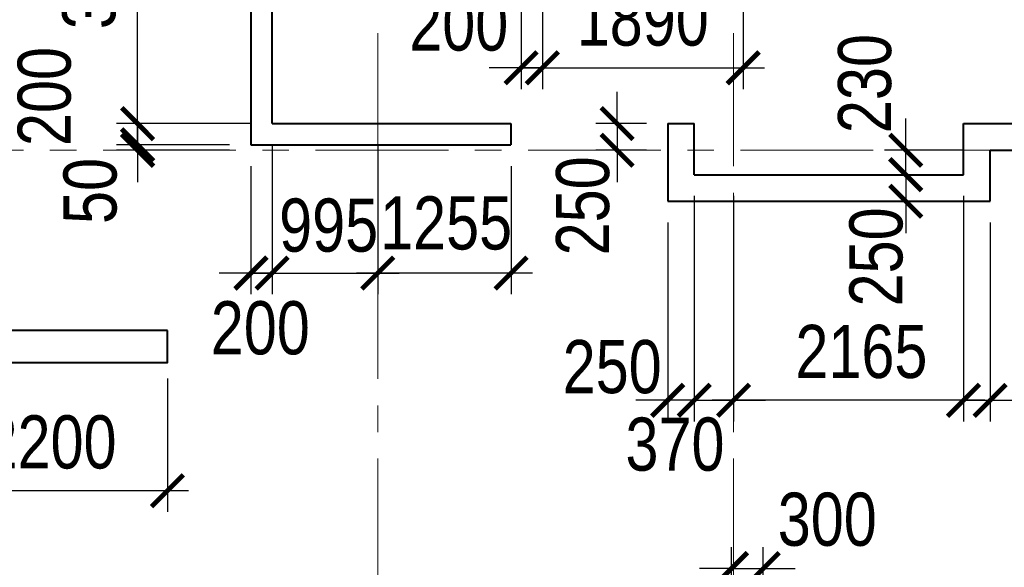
# Model space of a CAD drawing. Extents: x 26966 to 148137, y 549733 to 633733.
# Tile 15 of 28: x 51997 to 61266, y 611356 to 616505. Entities that reach past the tile are written whole.
import ezdxf

# ---------------------------------------------------------------- set-up
doc = ezdxf.new("R2010")
doc.units = 0
doc.header["$LTSCALE"] = 1000
doc.header["$MEASUREMENT"] = 0
doc.linetypes.add('CENTER', pattern=[2, 1.25, -0.25, 0.25, -0.25])
for name, color, linetype, lineweight in [('СК-040-С(тены)', 12, 'Continuous', 40), ('СК-043-С-ПИЛОНЫ', 5, 'Continuous', 40), ('СК-100-О(си)', 7, 'CENTER', 15), ('СК-300-Р(азмеры)', 7, 'Continuous', 20), ('СК-343-Р-КОЛОННЫ', 7, 'Continuous', 13)]:
    doc.layers.add(name, color=color, linetype=linetype, lineweight=lineweight)
doc.styles.add('RUSS', font='arial.ttf', dxfattribs={"width": 0.8})
doc.dimstyles.new('100-200', dxfattribs={"dimscale": 0, "dimtxt": 500, "dimasz": 300, "dimexe": 200, "dimexo": 200, "dimgap": 200, "dimtad": 1, "dimdec": 0, "dimzin": 0, "dimdsep": 46, "dimtxsty": 'RUSS', "dimblk": 'ARCHTICK', "dimcen": 0.096, "dimdle": 200, "dimclrd": 7, "dimclre": 7, "dimclrt": 256, "dimadec": 0, "dimazin": 0, "dimtfac": 1, "dimtdec": 0, "dimtmove": 2, "dimatfit": 3, "dimldrblk": 'OBLIQUE', "dimfxl": 1, "dimtolj": 1, "dimtzin": 0, "dimarcsym": 0})

# ---------------------------------------------------------------- blocks, each defined once
blk = doc.blocks.new('оси')
at = {"layer": 'СК-100-О(си)'}
for p, q in [((-36100.2, 18534.9), (-36100.2, -11023.5)), ((-32750.1, 18534.9), (-32750.1, -11023.5)), ((-46685.3, 7435), (4554.2, 7435))]:
    blk.add_line(p, q, dxfattribs=at)
blk = doc.blocks.new('A$C858fb3ef')
at = {"layer": 'СК-300-Р(азмеры)'}
blk.add_blockref('оси', (-0.3, 0), dxfattribs=at)
blk = doc.blocks.new('A$C573b34c5')
blk.add_blockref('A$C858fb3ef', (0.3, 0))
blk = doc.blocks.new('A$Cc2edbf5f')
at = {"layer": 'СК-040-С(тены)'}
for p, q in [((6624.7, 10904.9), (6624.7, 7485.3)), ((6824.7, 10704.9), (6824.7, 7685.3)), ((6826.4, 7685.3), (9074.4, 7685.3)), ((9074.4, 7685.3), (9074.4, 7485.3)), ((10550, 7685.3), (10550, 6955.3)), ((10550, 7685.3), (10800, 7685.3)), ((10800, 7205.3), (10800, 7685.3)), ((13335, 7205.3), (13335, 7685.3)), ((13335, 7685.3), (16650.4, 7685.3)), ((6624.7, 7485.3), (9074.4, 7485.3)), ((13585, 6955.3), (13585, 7435.3)), ((13585, 7435.3), (16450.4, 7435.3)), ((10800, 7205.3), (13335, 7205.3)), ((10550, 6955.3), (13585, 6955.3))]:
    blk.add_line(p, q, dxfattribs=at)
at = {"layer": 'СК-043-С-ПИЛОНЫ'}
blk.add_lwpolyline([(5840, 5740.3), (3539.9, 5740.2), (3539.9, 5440), (5840, 5440)], close=True, dxfattribs=at)
blk = doc.blocks.new('_ArchTick')
at = {"color": 0, "linetype": 'ByBlock', "const_width": 0.15}
blk.add_lwpolyline([(-0.5, -0.5), (0.5, 0.5)], dxfattribs=at)
blk = doc.blocks.new('*D53')
at = {"layer": 'Defpoints', "color": 0, "transparency": 16777216}
for p in [(54312.1, 615528.1), (53106.9, 615328.2), (54110.4, 615328.2)]:
    blk.add_point(p, dxfattribs=at)
at = {"layer": 'СК-343-Р-КОЛОННЫ', "color": 7, "lineweight": -2, "transparency": 16777216}
for p, q in [((53106.9, 615528.1), (53106.9, 615828.1)), ((54112.1, 615528.1), (52906.9, 615528.1)), ((53106.9, 615528.1), (53106.9, 615328.2)), ((53910.4, 615328.2), (52906.9, 615328.2)), ((53106.9, 615328.2), (53106.9, 615028.2))]:
    blk.add_line(p, q, dxfattribs=at)
at = {"layer": 'СК-343-Р-КОЛОННЫ', "color": 7, "lineweight": -2, "transparency": 16777216, "xscale": 300, "yscale": 300, "zscale": 300}
for p, rotation in [((53106.9, 615528.1), 270), ((53106.9, 615328.2), 90)]:
    blk.add_blockref('_ArchTick', p, dxfattribs=dict(at, rotation=rotation))
at = {"layer": 'СК-343-Р-КОЛОННЫ', "transparency": 16777216, "insert": (52231, 615782.9), "char_height": 500, "attachment_point": 5, "rotation": 90, "style": 'RUSS'}
blk.add_mtext('\\A1;200', dxfattribs=at)
blk = doc.blocks.new('_Oblique')
at = {"color": 0, "linetype": 'ByBlock', "lineweight": -2}
blk.add_line((-0.5, -0.5), (0.5, 0.5), dxfattribs=at)
blk = doc.blocks.new('*D199')
at = {"layer": 'Defpoints', "color": 0, "transparency": 16777216}
for p in [(58997.3, 611343.8), (58697.3, 610794.8), (58997.3, 610794.8)]:
    blk.add_point(p, dxfattribs=at)
at = {"layer": 'СК-343-Р-КОЛОННЫ', "color": 7, "lineweight": -2, "transparency": 16777216}
for p, q in [((58697.3, 610994.8), (58697.3, 611543.8)), ((58997.3, 610994.8), (58997.3, 611543.8)), ((58697.3, 611343.8), (58397.3, 611343.8)), ((58697.3, 611343.8), (58997.3, 611343.8)), ((58997.3, 611343.8), (59297.3, 611343.8))]:
    blk.add_line(p, q, dxfattribs=at)
at = {"layer": 'СК-343-Р-КОЛОННЫ', "color": 7, "lineweight": -2, "transparency": 16777216, "xscale": 300, "yscale": 300, "zscale": 300}
blk.add_blockref('_ArchTick', (58697.3, 611343.8), dxfattribs=at)
at = {"layer": 'СК-343-Р-КОЛОННЫ', "color": 7, "lineweight": -2, "transparency": 16777216, "xscale": 300, "yscale": 300, "zscale": 300, "rotation": 180}
blk.add_blockref('_ArchTick', (58997.3, 611343.8), dxfattribs=at)
at = {"layer": 'СК-343-Р-КОЛОННЫ', "transparency": 16777216, "insert": (59599.6, 611804.5), "char_height": 500, "attachment_point": 5, "style": 'RUSS'}
blk.add_mtext('\\A1;300', dxfattribs=at)
blk = doc.blocks.new('*D192')
at = {"layer": 'Defpoints', "color": 0, "transparency": 16777216}
for p in [(60863.9, 615048.1), (60337.7, 614798.1), (61093.5, 614798.1)]:
    blk.add_point(p, dxfattribs=at)
at = {"layer": 'СК-343-Р-КОЛОННЫ', "color": 7, "lineweight": -2, "transparency": 16777216}
for p, q in [((60337.7, 615048.1), (60337.7, 615348.1)), ((60663.9, 615048.1), (60137.7, 615048.1)), ((60337.7, 615048.1), (60337.7, 614798.1)), ((60893.5, 614798.1), (60137.7, 614798.1)), ((60337.7, 614798.1), (60337.7, 614498.1))]:
    blk.add_line(p, q, dxfattribs=at)
at = {"layer": 'СК-343-Р-КОЛОННЫ', "color": 7, "lineweight": -2, "transparency": 16777216, "xscale": 300, "yscale": 300, "zscale": 300}
for p, rotation in [((60337.7, 615048.1), 270), ((60337.7, 614798.1), 90)]:
    blk.add_blockref('_ArchTick', p, dxfattribs=dict(at, rotation=rotation))
at = {"layer": 'СК-343-Р-КОЛОННЫ', "transparency": 16777216, "insert": (60060.8, 614274.6), "char_height": 500, "attachment_point": 5, "rotation": 90, "style": 'RUSS'}
blk.add_mtext('\\A1;250', dxfattribs=at)
blk = doc.blocks.new('*D168')
at = {"layer": 'Defpoints', "color": 0, "transparency": 16777216}
for p in [(51187.3, 613332.8), (53387.3, 613332.8), (51187.3, 612076.2)]:
    blk.add_point(p, dxfattribs=at)
at = {"layer": 'СК-343-Р-КОЛОННЫ', "color": 7, "lineweight": -2, "transparency": 16777216}
for p, q in [((51187.3, 613132.8), (51187.3, 611876.2)), ((53387.3, 613132.8), (53387.3, 611876.2)), ((53587.3, 612076.2), (50987.3, 612076.2))]:
    blk.add_line(p, q, dxfattribs=at)
at = {"layer": 'СК-343-Р-КОЛОННЫ', "color": 7, "lineweight": -2, "transparency": 16777216, "xscale": 300, "yscale": 300, "zscale": 300, "rotation": 180}
blk.add_blockref('_ArchTick', (51187.3, 612076.2), dxfattribs=at)
at = {"layer": 'СК-343-Р-КОЛОННЫ', "color": 7, "lineweight": -2, "transparency": 16777216, "xscale": 300, "yscale": 300, "zscale": 300}
blk.add_blockref('_ArchTick', (53387.3, 612076.2), dxfattribs=at)
at = {"layer": 'СК-343-Р-КОЛОННЫ', "transparency": 16777216, "insert": (52287.3, 612531.5), "char_height": 500, "attachment_point": 5, "style": 'RUSS'}
blk.add_mtext('\\A1;2200', dxfattribs=at)
blk = doc.blocks.new('*D117')
at = {"layer": 'Defpoints', "color": 0, "transparency": 16777216}
for p in [(58717.4, 615048.1), (60882.3, 615048.1), (58717.4, 612926.1)]:
    blk.add_point(p, dxfattribs=at)
at = {"layer": 'СК-343-Р-КОЛОННЫ', "color": 7, "lineweight": -2, "transparency": 16777216}
for p, q in [((58717.4, 614848.1), (58717.4, 612726.1)), ((60882.3, 614848.1), (60882.3, 612726.1)), ((61082.3, 612926.1), (58517.4, 612926.1))]:
    blk.add_line(p, q, dxfattribs=at)
at = {"layer": 'СК-343-Р-КОЛОННЫ', "color": 7, "lineweight": -2, "transparency": 16777216, "xscale": 300, "yscale": 300, "zscale": 300, "rotation": 180}
blk.add_blockref('_ArchTick', (58717.4, 612926.1), dxfattribs=at)
at = {"layer": 'СК-343-Р-КОЛОННЫ', "color": 7, "lineweight": -2, "transparency": 16777216, "xscale": 300, "yscale": 300, "zscale": 300}
blk.add_blockref('_ArchTick', (60882.3, 612926.1), dxfattribs=at)
at = {"layer": 'СК-343-Р-КОЛОННЫ', "transparency": 16777216, "insert": (59920.9, 613382.3), "char_height": 500, "attachment_point": 5, "style": 'RUSS'}
blk.add_mtext('\\A1;2165', dxfattribs=at)
blk = doc.blocks.new('*D118')
at = {"layer": 'Defpoints', "color": 0, "transparency": 16777216}
for p in [(60882.3, 615048.1), (61132.3, 614798.1), (61132.3, 612926.1)]:
    blk.add_point(p, dxfattribs=at)
at = {"layer": 'СК-343-Р-КОЛОННЫ', "color": 7, "lineweight": -2, "transparency": 16777216}
for p, q in [((60882.3, 614848.1), (60882.3, 612726.1)), ((61132.3, 614598.1), (61132.3, 612726.1)), ((60882.3, 612926.1), (60582.3, 612926.1)), ((60882.3, 612926.1), (61132.3, 612926.1)), ((61132.3, 612926.1), (61432.3, 612926.1))]:
    blk.add_line(p, q, dxfattribs=at)
at = {"layer": 'СК-343-Р-КОЛОННЫ', "color": 7, "lineweight": -2, "transparency": 16777216, "xscale": 300, "yscale": 300, "zscale": 300}
blk.add_blockref('_ArchTick', (60882.3, 612926.1), dxfattribs=at)
at = {"layer": 'СК-343-Р-КОЛОННЫ', "color": 7, "lineweight": -2, "transparency": 16777216, "xscale": 300, "yscale": 300, "zscale": 300, "rotation": 180}
blk.add_blockref('_ArchTick', (61132.3, 612926.1), dxfattribs=at)
at = {"layer": 'СК-343-Р-КОЛОННЫ', "transparency": 16777216, "insert": (61794.6, 613302.1), "char_height": 500, "attachment_point": 5, "style": 'RUSS'}
blk.add_mtext('\\A1;250', dxfattribs=at)
blk = doc.blocks.new('*D119')
at = {"layer": 'Defpoints', "color": 0, "transparency": 16777216}
for p in [(58347.3, 615048.1), (58717.4, 615048.1), (58717.4, 612926.1)]:
    blk.add_point(p, dxfattribs=at)
at = {"layer": 'СК-343-Р-КОЛОННЫ', "color": 7, "lineweight": -2, "transparency": 16777216}
for p, q in [((58347.3, 614848.1), (58347.3, 612726.1)), ((58717.4, 614848.1), (58717.4, 612726.1)), ((58347.3, 612926.1), (58047.3, 612926.1)), ((58347.3, 612926.1), (58717.4, 612926.1)), ((58717.4, 612926.1), (59017.4, 612926.1))]:
    blk.add_line(p, q, dxfattribs=at)
at = {"layer": 'СК-343-Р-КОЛОННЫ', "color": 7, "lineweight": -2, "transparency": 16777216, "xscale": 300, "yscale": 300, "zscale": 300}
blk.add_blockref('_ArchTick', (58347.3, 612926.1), dxfattribs=at)
at = {"layer": 'СК-343-Р-КОЛОННЫ', "color": 7, "lineweight": -2, "transparency": 16777216, "xscale": 300, "yscale": 300, "zscale": 300, "rotation": 180}
blk.add_blockref('_ArchTick', (58717.4, 612926.1), dxfattribs=at)
at = {"layer": 'СК-343-Р-КОЛОННЫ', "transparency": 16777216, "insert": (58165.9, 612510.7), "char_height": 500, "attachment_point": 5, "style": 'RUSS'}
blk.add_mtext('\\A1;370', dxfattribs=at)
blk = doc.blocks.new('*D120')
at = {"layer": 'Defpoints', "color": 0, "transparency": 16777216}
for p in [(58347.3, 615048.1), (58097.3, 614798.1), (58097.3, 612926.1)]:
    blk.add_point(p, dxfattribs=at)
at = {"layer": 'СК-343-Р-КОЛОННЫ', "color": 7, "lineweight": -2, "transparency": 16777216}
for p, q in [((58347.3, 614848.1), (58347.3, 612726.1)), ((58097.3, 614598.1), (58097.3, 612726.1)), ((58097.3, 612926.1), (57797.3, 612926.1)), ((58347.3, 612926.1), (58097.3, 612926.1)), ((58347.3, 612926.1), (58647.3, 612926.1))]:
    blk.add_line(p, q, dxfattribs=at)
at = {"layer": 'СК-343-Р-КОЛОННЫ', "color": 7, "lineweight": -2, "transparency": 16777216, "xscale": 300, "yscale": 300, "zscale": 300}
blk.add_blockref('_ArchTick', (58097.3, 612926.1), dxfattribs=at)
at = {"layer": 'СК-343-Р-КОЛОННЫ', "color": 7, "lineweight": -2, "transparency": 16777216, "xscale": 300, "yscale": 300, "zscale": 300, "rotation": 180}
blk.add_blockref('_ArchTick', (58347.3, 612926.1), dxfattribs=at)
at = {"layer": 'СК-343-Р-КОЛОННЫ', "transparency": 16777216, "insert": (57574.6, 613239.6), "char_height": 500, "attachment_point": 5, "style": 'RUSS'}
blk.add_mtext('\\A1;250', dxfattribs=at)
blk = doc.blocks.new('*D121')
at = {"layer": 'Defpoints', "color": 0, "transparency": 16777216}
for p in [(54172, 615328.1), (53106.9, 615277.9), (54172, 615277.9)]:
    blk.add_point(p, dxfattribs=at)
at = {"layer": 'СК-343-Р-КОЛОННЫ', "color": 7, "lineweight": -2, "transparency": 16777216}
for p, q in [((53106.9, 615328.1), (53106.9, 615628.1)), ((53972, 615328.1), (52906.9, 615328.1)), ((53106.9, 615328.1), (53106.9, 615277.9)), ((53972, 615277.9), (52906.9, 615277.9)), ((53106.9, 615277.9), (53106.9, 614977.9))]:
    blk.add_line(p, q, dxfattribs=at)
at = {"layer": 'СК-343-Р-КОЛОННЫ', "color": 7, "lineweight": -2, "transparency": 16777216, "xscale": 300, "yscale": 300, "zscale": 300}
for p, rotation in [((53106.9, 615328.1), 270), ((53106.9, 615277.9), 90)]:
    blk.add_blockref('_ArchTick', p, dxfattribs=dict(at, rotation=rotation))
at = {"layer": 'СК-343-Р-КОЛОННЫ', "transparency": 16777216, "insert": (52662.3, 614894.9), "char_height": 500, "attachment_point": 5, "rotation": 90, "style": 'RUSS'}
blk.add_mtext('\\A1;50', dxfattribs=at)
blk = doc.blocks.new('*D122')
at = {"layer": 'Defpoints', "color": 0, "transparency": 16777216}
for p in [(54373.7, 615528.1), (55368.3, 615528.1), (55368.3, 614122.8)]:
    blk.add_point(p, dxfattribs=at)
at = {"layer": 'СК-343-Р-КОЛОННЫ', "color": 7, "lineweight": -2, "transparency": 16777216}
for p, q in [((54373.7, 615328.1), (54373.7, 613922.8)), ((55368.3, 615328.1), (55368.3, 613922.8)), ((54173.7, 614122.8), (55568.3, 614122.8))]:
    blk.add_line(p, q, dxfattribs=at)
at = {"layer": 'СК-343-Р-КОЛОННЫ', "color": 7, "lineweight": -2, "transparency": 16777216, "xscale": 300, "yscale": 300, "zscale": 300, "rotation": 180}
blk.add_blockref('_ArchTick', (54373.7, 614122.8), dxfattribs=at)
at = {"layer": 'СК-343-Р-КОЛОННЫ', "color": 7, "lineweight": -2, "transparency": 16777216, "xscale": 300, "yscale": 300, "zscale": 300}
blk.add_blockref('_ArchTick', (55368.3, 614122.8), dxfattribs=at)
at = {"layer": 'СК-343-Р-КОЛОННЫ', "transparency": 16777216, "insert": (54905.5, 614570.4), "char_height": 500, "attachment_point": 5, "style": 'RUSS'}
blk.add_mtext('\\A1;995', dxfattribs=at)
blk = doc.blocks.new('*D123')
at = {"layer": 'Defpoints', "color": 0, "transparency": 16777216}
for p in [(54373.7, 615528.1), (54174, 615328.1), (54174, 614122.8)]:
    blk.add_point(p, dxfattribs=at)
at = {"layer": 'СК-343-Р-КОЛОННЫ', "color": 7, "lineweight": -2, "transparency": 16777216}
for p, q in [((54373.7, 615328.1), (54373.7, 613922.8)), ((54174, 615128.1), (54174, 613922.8)), ((54174, 614122.8), (53874, 614122.8)), ((54373.7, 614122.8), (54174, 614122.8)), ((54373.7, 614122.8), (54673.7, 614122.8))]:
    blk.add_line(p, q, dxfattribs=at)
at = {"layer": 'СК-343-Р-КОЛОННЫ', "color": 7, "lineweight": -2, "transparency": 16777216, "xscale": 300, "yscale": 300, "zscale": 300}
blk.add_blockref('_ArchTick', (54174, 614122.8), dxfattribs=at)
at = {"layer": 'СК-343-Р-КОЛОННЫ', "color": 7, "lineweight": -2, "transparency": 16777216, "xscale": 300, "yscale": 300, "zscale": 300, "rotation": 180}
blk.add_blockref('_ArchTick', (54373.7, 614122.8), dxfattribs=at)
at = {"layer": 'СК-343-Р-КОЛОННЫ', "transparency": 16777216, "insert": (54262.2, 613604.5), "char_height": 500, "attachment_point": 5, "style": 'RUSS'}
blk.add_mtext('\\A1;200', dxfattribs=at)
blk = doc.blocks.new('*D144')
at = {"layer": 'Defpoints', "color": 0, "transparency": 16777216}
for p in [(53106.9, 618547.8), (54372, 618547.8), (54372, 615528.1)]:
    blk.add_point(p, dxfattribs=at)
at = {"layer": 'СК-343-Р-КОЛОННЫ', "color": 7, "lineweight": -2, "transparency": 16777216}
for p, q in [((53106.9, 615328.1), (53106.9, 618747.8)), ((54172, 618547.8), (52906.9, 618547.8)), ((54172, 615528.1), (52906.9, 615528.1))]:
    blk.add_line(p, q, dxfattribs=at)
at = {"layer": 'СК-343-Р-КОЛОННЫ', "color": 7, "lineweight": -2, "transparency": 16777216, "xscale": 300, "yscale": 300, "zscale": 300}
for p, rotation in [((53106.9, 618547.8), 90), ((53106.9, 615528.1), 270)]:
    blk.add_blockref('_ArchTick', p, dxfattribs=dict(at, rotation=rotation))
at = {"layer": 'СК-343-Р-КОЛОННЫ', "transparency": 16777216, "insert": (52651.4, 617037.9), "char_height": 500, "attachment_point": 5, "rotation": 90, "style": 'RUSS'}
blk.add_mtext('\\A1;3020', dxfattribs=at)
blk = doc.blocks.new('*D68')
at = {"layer": 'Defpoints', "color": 0, "transparency": 16777216}
for p in [(56917.2, 617328.1), (58807.6, 617328.1), (58807.6, 616052.9)]:
    blk.add_point(p, dxfattribs=at)
at = {"layer": 'СК-343-Р-КОЛОННЫ', "color": 7, "lineweight": -2, "transparency": 16777216}
for p, q in [((56917.2, 617128.1), (56917.2, 615852.9)), ((58807.6, 617128.1), (58807.6, 615852.9)), ((56717.2, 616052.9), (59007.6, 616052.9))]:
    blk.add_line(p, q, dxfattribs=at)
at = {"layer": 'СК-343-Р-КОЛОННЫ', "color": 7, "lineweight": -2, "transparency": 16777216, "xscale": 300, "yscale": 300, "zscale": 300, "rotation": 180}
blk.add_blockref('_ArchTick', (56917.2, 616052.9), dxfattribs=at)
at = {"layer": 'СК-343-Р-КОЛОННЫ', "color": 7, "lineweight": -2, "transparency": 16777216, "xscale": 300, "yscale": 300, "zscale": 300}
blk.add_blockref('_ArchTick', (58807.6, 616052.9), dxfattribs=at)
at = {"layer": 'СК-343-Р-КОЛОННЫ', "transparency": 16777216, "insert": (57862.4, 616508.1), "char_height": 500, "attachment_point": 5, "style": 'RUSS'}
blk.add_mtext('\\A1;1890', dxfattribs=at)
blk = doc.blocks.new('*D69')
at = {"layer": 'Defpoints', "color": 0, "transparency": 16777216}
for p in [(56917.2, 617328.1), (56717.2, 617128.1), (56717.2, 616052.9)]:
    blk.add_point(p, dxfattribs=at)
at = {"layer": 'СК-343-Р-КОЛОННЫ', "color": 7, "lineweight": -2, "transparency": 16777216}
for p, q in [((56917.2, 617128.1), (56917.2, 615852.9)), ((56717.2, 616928.1), (56717.2, 615852.9)), ((56717.2, 616052.9), (56417.2, 616052.9)), ((56917.2, 616052.9), (56717.2, 616052.9)), ((56917.2, 616052.9), (57217.2, 616052.9))]:
    blk.add_line(p, q, dxfattribs=at)
at = {"layer": 'СК-343-Р-КОЛОННЫ', "color": 7, "lineweight": -2, "transparency": 16777216, "xscale": 300, "yscale": 300, "zscale": 300}
blk.add_blockref('_ArchTick', (56717.2, 616052.9), dxfattribs=at)
at = {"layer": 'СК-343-Р-КОЛОННЫ', "color": 7, "lineweight": -2, "transparency": 16777216, "xscale": 300, "yscale": 300, "zscale": 300, "rotation": 180}
blk.add_blockref('_ArchTick', (56917.2, 616052.9), dxfattribs=at)
at = {"layer": 'СК-343-Р-КОЛОННЫ', "transparency": 16777216, "insert": (56130.1, 616461.6), "char_height": 500, "attachment_point": 5, "style": 'RUSS'}
blk.add_mtext('\\A1;200', dxfattribs=at)
blk = doc.blocks.new('*D116')
at = {"layer": 'Defpoints', "color": 0, "transparency": 16777216}
for p in [(60337.7, 615277.9), (61071.9, 615277.9), (60842.3, 615048.1)]:
    blk.add_point(p, dxfattribs=at)
at = {"layer": 'СК-343-Р-КОЛОННЫ', "color": 7, "lineweight": -2, "transparency": 16777216}
for p, q in [((60337.7, 615277.9), (60337.7, 615577.9)), ((60871.9, 615277.9), (60137.7, 615277.9)), ((60337.7, 615048.1), (60337.7, 615277.9)), ((60642.3, 615048.1), (60137.7, 615048.1)), ((60337.7, 615048.1), (60337.7, 614748.1))]:
    blk.add_line(p, q, dxfattribs=at)
at = {"layer": 'СК-343-Р-КОЛОННЫ', "color": 7, "lineweight": -2, "transparency": 16777216, "xscale": 300, "yscale": 300, "zscale": 300}
for p, rotation in [((60337.7, 615277.9), 270), ((60337.7, 615048.1), 90)]:
    blk.add_blockref('_ArchTick', p, dxfattribs=dict(at, rotation=rotation))
at = {"layer": 'СК-343-Р-КОЛОННЫ', "transparency": 16777216, "insert": (59954.1, 615904.7), "char_height": 500, "attachment_point": 5, "rotation": 90, "style": 'RUSS'}
blk.add_mtext('\\A1;230', dxfattribs=at)
blk = doc.blocks.new('*D135')
at = {"layer": 'Defpoints', "color": 0, "transparency": 16777216}
for p in [(58097.3, 615528.1), (57620.5, 615277.9), (58097.3, 615277.9)]:
    blk.add_point(p, dxfattribs=at)
at = {"layer": 'СК-343-Р-КОЛОННЫ', "color": 7, "lineweight": -2, "transparency": 16777216}
for p, q in [((57620.5, 615528.1), (57620.5, 615828.1)), ((57897.3, 615528.1), (57420.5, 615528.1)), ((57620.5, 615528.1), (57620.5, 615277.9)), ((57897.3, 615277.9), (57420.5, 615277.9)), ((57620.5, 615277.9), (57620.5, 614977.9))]:
    blk.add_line(p, q, dxfattribs=at)
at = {"layer": 'СК-343-Р-КОЛОННЫ', "color": 7, "lineweight": -2, "transparency": 16777216, "xscale": 300, "yscale": 300, "zscale": 300}
for p, rotation in [((57620.5, 615528.1), 270), ((57620.5, 615277.9), 90)]:
    blk.add_blockref('_ArchTick', p, dxfattribs=dict(at, rotation=rotation))
at = {"layer": 'СК-343-Р-КОЛОННЫ', "transparency": 16777216, "insert": (57299.3, 614754.7), "char_height": 500, "attachment_point": 5, "rotation": 90, "style": 'RUSS'}
blk.add_mtext('\\A1;250', dxfattribs=at)
blk = doc.blocks.new('*D136')
at = {"layer": 'Defpoints', "color": 0, "transparency": 16777216}
for p in [(55368.3, 615328.1), (56623.7, 615328.1), (55368.3, 614122.8)]:
    blk.add_point(p, dxfattribs=at)
at = {"layer": 'СК-343-Р-КОЛОННЫ', "color": 7, "lineweight": -2, "transparency": 16777216}
for p, q in [((55368.3, 615128.1), (55368.3, 613922.8)), ((56623.7, 615128.1), (56623.7, 613922.8)), ((56823.7, 614122.8), (55168.3, 614122.8))]:
    blk.add_line(p, q, dxfattribs=at)
at = {"layer": 'СК-343-Р-КОЛОННЫ', "color": 7, "lineweight": -2, "transparency": 16777216, "xscale": 300, "yscale": 300, "zscale": 300, "rotation": 180}
blk.add_blockref('_ArchTick', (55368.3, 614122.8), dxfattribs=at)
at = {"layer": 'СК-343-Р-КОЛОННЫ', "color": 7, "lineweight": -2, "transparency": 16777216, "xscale": 300, "yscale": 300, "zscale": 300}
blk.add_blockref('_ArchTick', (56623.7, 614122.8), dxfattribs=at)
at = {"layer": 'СК-343-Р-КОЛОННЫ', "transparency": 16777216, "insert": (56011.2, 614591), "char_height": 500, "attachment_point": 5, "style": 'RUSS'}
blk.add_mtext('\\A1;1255', dxfattribs=at)

msp = doc.modelspace()

# ---------------------------------------------------------------- block references
at = {"layer": 'СК-040-С(тены)'}
msp.add_blockref('A$Cc2edbf5f', (47547.3, 607842.8), dxfattribs=at)
at = {"layer": 'СК-300-Р(азмеры)'}
msp.add_blockref('A$C573b34c5', (91467.5, 607842.9), dxfattribs=at)

# ---------------------------------------------------------------- dimensions: what is measured, and where the dimension line sits
at = {"layer": 'СК-343-Р-КОЛОННЫ'}
dim = msp.add_linear_dim(base=(53106.9, 618547.8), p1=(54372, 615528.1), p2=(54372, 618547.8), angle=90, dimstyle='100-200', override={"dimscale": 1}, dxfattribs=at)
dim.commit()
dim.dimension.update_dxf_attribs({"geometry": '*D144', "text_midpoint": (52651.4, 617037.9)})
for base, p1, p2, picture, middle in [((56717.2, 616052.9), (56917.2, 617328.1), (56717.2, 617128.1), '*D69', (56130.1, 616461.6)), ((54174, 614122.8), (54373.7, 615528.1), (54174, 615328.1), '*D123', (54262.2, 613604.5)), ((55368.3, 614122.8), (54373.7, 615528.1), (55368.3, 615528.1), '*D122', (54905.5, 614570.4)), ((55368.3, 614122.8), (56623.7, 615328.1), (55368.3, 615328.1), '*D136', (56011.2, 614591)), ((58097.3, 612926.1), (58347.3, 615048.1), (58097.3, 614798.1), '*D120', (57574.6, 613239.6)), ((58717.4, 612926.1), (58347.3, 615048.1), (58717.4, 615048.1), '*D119', (58165.9, 612510.7)), ((58717.4, 612926.1), (60882.3, 615048.1), (58717.4, 615048.1), '*D117', (59920.9, 613382.3)), ((61132.3, 612926.1), (60882.3, 615048.1), (61132.3, 614798.1), '*D118', (61794.6, 613302.1)), ((58997.3, 611343.8), (58697.3, 610794.8), (58997.3, 610794.8), '*D199', (59599.6, 611804.5))]:
    dim = msp.add_linear_dim(base=base, p1=p1, p2=p2, dimstyle='100-200', override={"dimscale": 1}, dxfattribs=at)
    dim.commit()
    dim.dimension.update_dxf_attribs({"geometry": picture, "text_midpoint": middle, "dimtype": 160})
for base, p1, p2, picture, middle in [((58807.6, 616052.9), (56917.2, 617328.1), (58807.6, 617328.1), '*D68', (57862.4, 616508.1)), ((51187.3, 612076.2), (53387.3, 613332.8), (51187.3, 613332.8), '*D168', (52287.3, 612531.5))]:
    dim = msp.add_linear_dim(base=base, p1=p1, p2=p2, dimstyle='100-200', override={"dimscale": 1}, dxfattribs=at)
    dim.commit()
    dim.dimension.update_dxf_attribs({"geometry": picture, "text_midpoint": middle})
for base, p1, p2, picture, middle in [((60337.7, 615277.9), (60842.3, 615048.1), (61071.9, 615277.9), '*D116', (59954.1, 615904.7)), ((53106.9, 615328.2), (54312.1, 615528.1), (54110.4, 615328.2), '*D53', (52231, 615782.9)), ((57620.5, 615277.9), (58097.3, 615528.1), (58097.3, 615277.9), '*D135', (57299.3, 614754.7)), ((53106.9, 615277.9), (54172, 615328.1), (54172, 615277.9), '*D121', (52662.3, 614894.9)), ((60337.7, 614798.1), (60863.9, 615048.1), (61093.5, 614798.1), '*D192', (60060.8, 614274.6))]:
    dim = msp.add_linear_dim(base=base, p1=p1, p2=p2, angle=90, dimstyle='100-200', override={"dimscale": 1}, dxfattribs=at)
    dim.commit()
    dim.dimension.update_dxf_attribs({"geometry": picture, "text_midpoint": middle, "dimtype": 160})

doc.saveas('drawing.dxf')
